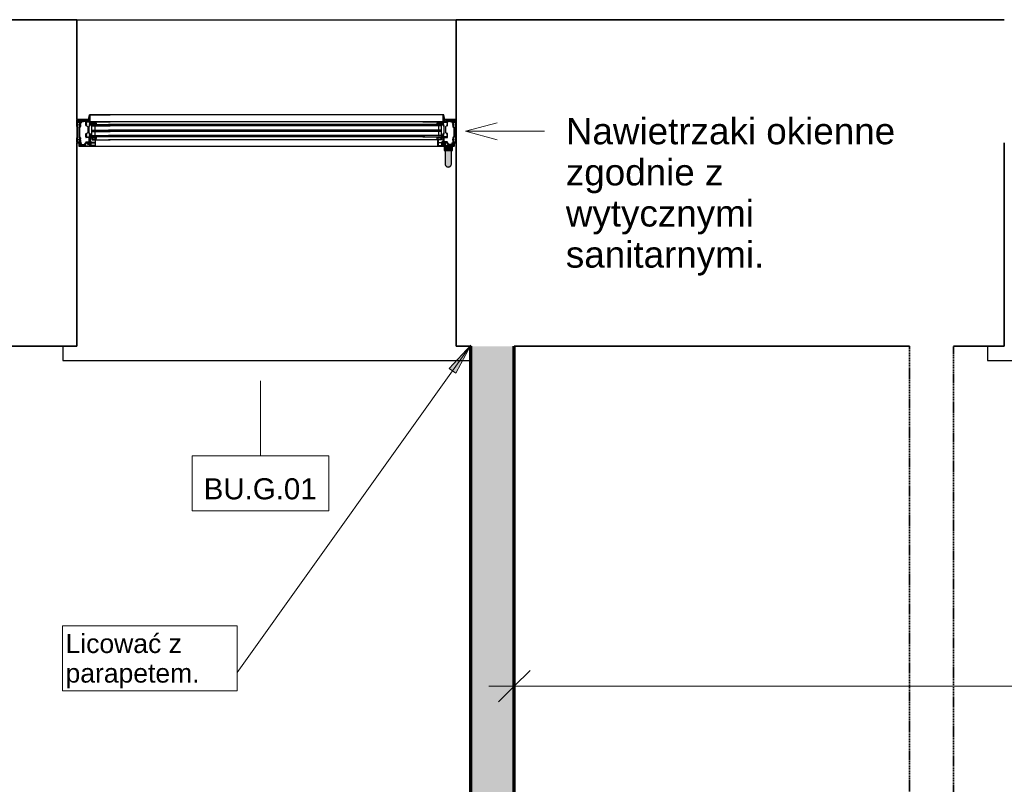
# Model space of a CAD drawing. Header units: centimetres. Extents: x -916 to 180, y 2044 to 2775.
# Tile 6 of 8: x -525 to -244, y 2557 to 2775. Entities that reach past the tile are written whole.
import ezdxf

# ---------------------------------------------------------------- set-up
doc = ezdxf.new("R2010")
doc.units = ezdxf.units.CM
doc.linetypes.add('Wyburzony', pattern=[0.48, 0.32, -0.16])
for name, color, linetype, lineweight in [('Elementy szczegółów', 8, 'Continuous', 25), ('Notatki tekstowe', 50, 'Continuous', 9), ('Notatki tekstowe-1', 7, 'Continuous', 9), ('Okna', 8, 'Continuous', 25), ('Okna-1', 9, 'Continuous', 25), ('Oznaczenia wielu kategorii', 50, 'Continuous', 9), ('Oznaczenia wielu kategorii-1', 7, 'Continuous', 9), ('Wymiary', 50, 'Continuous', 9), ('Wymiary-30', 50, 'Continuous', 9), ('Wzór cięcia-2', 7, 'Continuous', 18), ('Ściany', 8, 'Continuous', 25), ('Ściany-1', 55, 'Continuous', 35), ('Ściany-2', 21, 'Wyburzony', 35), ('Ściany-3', 10, 'Continuous', 70)]:
    doc.layers.add(name, color=color, linetype=linetype, lineweight=lineweight)
doc.styles.add('Arial', font='arial.ttf', dxfattribs={"height": 7.5})
doc.styles.add('Arial_1', font='arial.ttf', dxfattribs={"height": 6})
doc.styles.add('Arial_2', font='arial.ttf', dxfattribs={"height": 5.4})
doc.styles.add('Arial_3', font='arial.ttf', dxfattribs={"height": 7.5})
doc.dimstyles.new('Przekątna_-_2_5_mm_Arial', dxfattribs={"dimscale": 30.48, "dimtxt": 7.651945, "dimasz": 0.295276, "dimexe": 0.23622, "dimexo": 0.147638, "dimgap": 0.172244, "dimtad": 1, "dimdec": 0, "dimzin": 0, "dimdsep": 46, "dimtxsty": 'Arial_3', "dimblk1": 'OBLIQUE', "dimblk2": 'OBLIQUE', "dimsah": 1, "dimcen": 0.09, "dimdle": 0.23622, "dimazin": 0, "dimtfac": 1, "dimtdec": 4, "dimtix": 1, "dimtmove": 0, "dimatfit": 3, "dimfxl": 1, "dimtvp": 1, "dimtfill": 1, "dimtolj": 1, "dimtzin": 0, "dimarcsym": 2})

# ---------------------------------------------------------------- blocks, each defined once
blk = doc.blocks.new('JANSEN_AG_Jansen_Janisol_Arte_66_window_2022 - Type 1-V1-Stan_istniejący _ zmiany bud_')
at = {"layer": 'Okna-1'}
for points in [[(52.86, 9.25), (52.9, 9.25), (52.9, 10.45), (50.5, 10.45), (50.5, 9.25), (52.74, 9.25)], [(51.7, 4.55), (51.93, 4.58), (52.15, 4.67), (52.34, 4.81), (52.48, 5), (52.57, 5.22), (52.6, 5.45), (52.57, 9.25), (50.8, 9.25), (50.83, 5.22), (50.92, 5), (51.06, 4.81), (51.25, 4.67), (51.47, 4.58)]]:
    blk.add_hatch(color=256, dxfattribs=at).paths.add_polyline_path(points)
at = {"layer": 'Elementy szczegółów'}
for p, q in [((-50.69, 18.05), (-54, 18.05)), ((-54, 18.05), (-54, 11.45)), ((-54, 18.05), (-54, 11.45)), ((-54, 18.05), (-54, 11.45)), ((-53.85, 18.05), (-51.15, 18.05)), ((-51.15, 17.75), (-53.55, 17.75)), ((-53.55, 17.45), (-53.15, 17.45)), ((-53.54, 17.75), (-53.06, 17.75)), ((-53.08, 17.54), (-53.29, 17.56)), ((-53, 17.08), (-52.98, 17.43)), ((-52.93, 17.06), (-52.97, 17.05)), ((-52.94, 17.75), (-51.15, 17.75)), ((-52.75, 17.42), (-52.86, 17.14)), ((-51.5, 16.64), (-51.5, 16.89)), ((-51.49, 17.69), (-51.23, 17.7)), ((-51.14, 17.5), (-51.36, 17.45)), ((-51.35, 17.45), (-48.85, 17.45)), ((-51.09, 17.74), (-51.07, 17.58)), ((-50.45, 19.45), (-50.69, 18.05)), ((50.44, 19.45), (-50.45, 19.45)), ((-50.2, 16.64), (-50.2, 16.89)), ((-48.85, 17.15), (-50.15, 17.15)), ((-50.13, 16.84), (-49.77, 16.9)), ((-49.7, 17.1), (-48.93, 17.1)), ((-48.7, 16.91), (-49.06, 16.92)), ((-48.85, 17.45), (-44.5, 17.45)), ((-48.7, 17.26), (-48.7, 17.3)), ((-48.59, 16.75), (-48.66, 16.88)), ((45, 17.45), (-45, 17.45)), ((48.85, 17.45), (44.5, 17.45)), ((48.59, 16.75), (48.66, 16.88)), ((48.7, 17.26), (48.7, 17.3)), ((48.7, 16.91), (49.06, 16.92)), ((51.35, 17.45), (48.85, 17.45)), ((48.85, 17.15), (50.15, 17.15)), ((49.7, 17.1), (48.93, 17.1)), ((50.13, 16.84), (49.77, 16.9)), ((50.2, 16.64), (50.2, 16.89)), ((50.69, 18.05), (50.44, 19.45)), ((54, 18.05), (50.69, 18.05)), ((51.09, 17.74), (51.07, 17.58)), ((51.14, 17.5), (51.36, 17.45)), ((53.85, 18.05), (51.15, 18.05)), ((52.94, 17.75), (51.15, 17.75)), ((51.15, 17.75), (53.55, 17.75)), ((51.49, 17.69), (51.23, 17.7)), ((51.5, 16.64), (51.5, 16.89)), ((52.75, 17.42), (52.86, 17.14)), ((52.93, 17.06), (52.97, 17.05)), ((53, 17.08), (52.98, 17.43)), ((53.54, 17.75), (53.06, 17.75)), ((53.08, 17.54), (53.29, 17.56)), ((53.55, 17.45), (53.15, 17.45)), ((54, 11.45), (54, 18.05)), ((54, 18.05), (54, 11.45)), ((54, 18.05), (54, 11.45)), ((-54, 16.45), (-54, 16.7)), ((-53, 16.45), (-53, 16.7)), ((-50, 16.65), (-50.16, 16.77)), ((-50.01, 16.74), (-49.99, 16.67)), ((-49.91, 16.72), (-49.91, 16.71)), ((-49.8, 16.25), (-44.5, 16.25)), ((-49.8, 15.08), (-44.5, 15.08)), ((-49.8, 14.68), (-44.5, 14.68)), ((-49.24, 16.7), (-49.28, 16.75)), ((-49.18, 16.74), (-49.21, 16.71)), ((-48.9, 16.25), (-48.9, 15.08)), ((-48.9, 14.68), (-48.9, 13.5)), ((45, 16.65), (-45, 16.65)), ((45, 16.25), (-45, 16.25)), ((45, 15.08), (-45, 15.08)), ((45, 14.68), (-45, 14.68)), ((49.8, 16.25), (44.5, 16.25)), ((49.8, 15.08), (44.5, 15.08)), ((49.8, 14.68), (44.5, 14.68)), ((48.9, 16.25), (48.9, 15.08)), ((48.9, 14.68), (48.9, 13.5)), ((49.18, 16.74), (49.21, 16.71)), ((49.24, 16.7), (49.28, 16.75)), ((49.91, 16.72), (49.91, 16.71)), ((50.01, 16.74), (49.99, 16.67)), ((50, 16.65), (50.16, 16.77)), ((53, 16.45), (53, 16.7)), ((54, 16.45), (54, 16.7)), ((-54, 12.21), (-54, 12.46)), ((-54, 11.45), (-53.5, 11.45)), ((-53.15, 11.45), (-53.85, 11.45)), ((-53.19, 11.26), (-52.91, 11.26)), ((-53.17, 11.45), (-53.16, 11.45)), ((-53, 12.21), (-53, 12.46)), ((-52.88, 11.23), (-52.88, 11.06)), ((-51.59, 11.3), (-51.55, 11.3)), ((-51.5, 13.51), (-51.5, 13.76)), ((-51.5, 11.35), (-51.5, 11.55)), ((-50.6, 12.95), (-51.35, 12.95)), ((-51.35, 11.7), (-50.6, 11.7)), ((-51.3, 13.1), (-50.56, 13.1)), ((-50.5, 11.8), (-50.5, 12.85)), ((-50.36, 12.9), (-50.36, 11.75)), ((-50.2, 13.51), (-50.2, 13.76)), ((-50.2, 11.45), (-50.2, 10.95)), ((-50.01, 13.26), (-50.03, 13.24)), ((-50.02, 13.23), (-49.94, 13.21)), ((-49.92, 13.18), (-49.94, 13.17)), ((-49.93, 13.14), (-49.85, 13.13)), ((-49.91, 10.92), (-49.91, 11.48)), ((-49.84, 13.09), (-49.86, 13.07)), ((-49.85, 13.06), (-49.75, 13.04)), ((-49.8, 13.5), (-44.5, 13.5)), ((-48.89, 11.53), (-49.69, 11.53)), ((-49.69, 11.4), (-48.89, 11.4)), ((-49.65, 12.65), (-49.65, 12.75)), ((-49.51, 12.5), (-49.55, 12.5)), ((-48.73, 12.5), (-49.45, 12.5)), ((-49.05, 12.9), (-48.7, 12.95)), ((-49, 12.42), (-49, 12.4)), ((-48.78, 12.5), (-48.92, 12.5)), ((-48.84, 12.19), (-48.84, 11.58)), ((-48.84, 11.35), (-48.84, 10.69)), ((-48.7, 12.36), (-48.7, 12.47)), ((-48.7, 10.58), (-48.7, 12.42)), ((-48.61, 12.33), (-48.67, 12.33)), ((-48.65, 12.33), (-44.5, 12.33)), ((-48.5, 13.05), (-48.44, 13.09)), ((45, 13.5), (-45, 13.5)), ((45, 13.1), (-45, 13.1)), ((45, 12.33), (-45, 12.33)), ((49.8, 13.5), (44.5, 13.5)), ((48.65, 12.33), (44.5, 12.33)), ((48.5, 13.05), (48.44, 13.09)), ((48.61, 12.33), (48.67, 12.33)), ((49.05, 12.9), (48.7, 12.95)), ((48.7, 12.36), (48.7, 12.47)), ((48.7, 10.58), (48.7, 12.42)), ((48.73, 12.5), (49.45, 12.5)), ((48.78, 12.5), (48.92, 12.5)), ((48.84, 12.19), (48.84, 11.58)), ((48.84, 11.35), (48.84, 10.69)), ((48.89, 11.53), (49.68, 11.53)), ((49.68, 11.4), (48.89, 11.4)), ((49, 12.42), (49, 12.4)), ((49.51, 12.5), (49.55, 12.5)), ((49.65, 12.65), (49.65, 12.75)), ((49.85, 13.06), (49.75, 13.04)), ((49.84, 13.09), (49.86, 13.07)), ((49.93, 13.14), (49.85, 13.13)), ((49.91, 10.92), (49.91, 11.48)), ((49.92, 13.18), (49.94, 13.17)), ((50.02, 13.23), (49.94, 13.21)), ((50.01, 13.26), (50.03, 13.24)), ((50.2, 13.51), (50.2, 13.76)), ((50.2, 11.45), (50.2, 10.95)), ((50.36, 12.9), (50.36, 11.75)), ((50.5, 11.8), (50.5, 12.85)), ((51.3, 13.1), (50.56, 13.1)), ((50.6, 12.95), (51.35, 12.95)), ((51.35, 11.7), (50.6, 11.7)), ((51.5, 13.51), (51.5, 13.76)), ((51.5, 11.35), (51.5, 11.55)), ((51.59, 11.3), (51.55, 11.3)), ((52.88, 11.23), (52.88, 11.06)), ((53.19, 11.26), (52.91, 11.26)), ((53, 12.21), (53, 12.46)), ((53.17, 11.45), (53.15, 11.45)), ((53.15, 11.45), (53.85, 11.45)), ((53.5, 11.45), (54, 11.45)), ((54, 12.21), (54, 12.46)), ((-53.5, 10.45), (53.5, 10.45)), ((-53.45, 10.98), (-53.4, 11.08)), ((-53.2, 10.83), (-53.14, 10.92)), ((-53.14, 10.92), (-53.19, 10.83)), ((-53.15, 10.75), (-51.71, 10.75)), ((-50.35, 10.45), (-53.15, 10.45)), ((-52.82, 11), (-51.99, 11)), ((-52.19, 10.83), (-52.25, 10.77)), ((-51.96, 10.76), (-52.13, 10.84)), ((-51.71, 10.75), (-51.9, 10.75)), ((-51.89, 11.06), (-51.81, 11.07)), ((-51.67, 10.83), (-51.77, 11)), ((-51.64, 11.08), (-51.54, 10.91)), ((-51.55, 11.15), (-51.59, 11.15)), ((-50.2, 10.71), (-50.2, 10.63)), ((-50.08, 10.5), (-48.78, 10.5)), ((-49.88, 10.83), (-50.06, 10.85)), ((-49.81, 10.7), (-49.81, 10.76)), ((-48.89, 10.64), (-49.76, 10.64)), ((50.07, 10.5), (48.78, 10.5)), ((48.89, 10.64), (49.76, 10.64)), ((49.81, 10.7), (49.81, 10.76)), ((49.88, 10.83), (50.06, 10.85)), ((50.2, 10.71), (50.2, 10.63)), ((50.35, 10.45), (53.15, 10.45)), ((51.64, 11.08), (51.54, 10.91)), ((51.55, 11.15), (51.59, 11.15)), ((51.67, 10.83), (51.77, 11)), ((51.71, 10.75), (51.9, 10.75)), ((53.15, 10.75), (51.71, 10.75)), ((51.89, 11.06), (51.81, 11.07)), ((51.96, 10.76), (52.13, 10.84)), ((52.82, 11), (51.99, 11)), ((52.19, 10.83), (52.25, 10.77)), ((53.2, 10.83), (53.14, 10.92)), ((53.14, 10.92), (53.19, 10.83)), ((53.45, 10.98), (53.4, 11.08))]:
    blk.add_line(p, q, dxfattribs=at)
at = {"layer": 'Elementy szczegółów', "flags": 128}
for points in [[(-54, 16.07), (-54, 16.45), (-53.93, 16.45), (-53.93, 16.7), (-54, 16.7), (-54, 17.9)], [(-53.55, 17.89), (-51.15, 17.89), (-51.15, 17.9), (-53.85, 17.9), (-53.85, 16.7), (-53.78, 16.7), (-53.78, 16.45), (-53.85, 16.45), (-53.85, 16.05), (-53.7, 15.9), (-53.81, 15.79), (-53.94, 15.93)], [(-53.06, 15.93), (-53.19, 15.79), (-53.3, 15.9), (-53.15, 16.05), (-53.15, 16.45), (-53.23, 16.45), (-53.23, 16.7), (-53.15, 16.7), (-53.15, 17.3), (-53.55, 17.3)], [(-53, 17.3), (-53, 16.7), (-53.08, 16.7), (-53.08, 16.45), (-53, 16.45), (-53, 16.07)], [(-51.5, 16.48), (-51.5, 16.64), (-51.43, 16.64), (-51.43, 16.89), (-51.5, 16.89), (-51.5, 17.3)], [(-50.15, 17.29), (-48.85, 17.29), (-48.85, 17.3), (-50.4, 17.3), (-51.35, 17.3), (-51.35, 16.89), (-51.28, 16.89), (-51.28, 16.64), (-51.35, 16.64), (-51.35, 16.46), (-51.2, 16.31), (-51.31, 16.2), (-51.44, 16.34)], [(-50.3, 19.12), (-50.3, 17.45), (-50.6, 17.45)], [(-50.26, 16.34), (-50.39, 16.2), (-50.5, 16.31), (-50.35, 16.46), (-50.35, 16.64), (-50.43, 16.64), (-50.43, 16.89), (-50.35, 16.89), (-50.35, 17.09)], [(-44.5, 17.45), (-50.3, 17.45), (-50.3, 19.45), (-44.5, 19.45)], [(-50.2, 17.1), (-50.2, 16.89), (-50.28, 16.89), (-50.28, 16.64), (-50.2, 16.64), (-50.2, 16.48)], [(44.5, 17.45), (50.3, 17.45), (50.3, 19.45), (44.5, 19.45)], [(50.15, 17.29), (48.85, 17.29), (48.85, 17.3), (50.4, 17.3), (51.35, 17.3), (51.35, 16.89), (51.27, 16.89), (51.27, 16.64), (51.35, 16.64), (51.35, 16.46), (51.2, 16.31), (51.31, 16.2), (51.44, 16.34)], [(50.2, 17.1), (50.2, 16.89), (50.27, 16.89), (50.27, 16.64), (50.2, 16.64), (50.2, 16.48)], [(50.26, 16.34), (50.39, 16.2), (50.5, 16.31), (50.35, 16.46), (50.35, 16.64), (50.42, 16.64), (50.42, 16.89), (50.35, 16.89), (50.35, 17.09)], [(50.3, 19.12), (50.3, 17.45), (50.6, 17.45)], [(53.54, 17.89), (51.15, 17.89), (51.15, 17.9), (53.85, 17.9), (53.85, 16.7), (53.77, 16.7), (53.77, 16.45), (53.85, 16.45), (53.85, 16.05), (53.7, 15.9), (53.81, 15.79), (53.94, 15.93)], [(51.5, 16.48), (51.5, 16.64), (51.42, 16.64), (51.42, 16.89), (51.5, 16.89), (51.5, 17.3)], [(53, 17.3), (53, 16.7), (53.07, 16.7), (53.07, 16.45), (53, 16.45), (53, 16.07)], [(53.06, 15.93), (53.19, 15.79), (53.3, 15.9), (53.15, 16.05), (53.15, 16.45), (53.22, 16.45), (53.22, 16.7), (53.15, 16.7), (53.15, 17.3), (53.54, 17.3)], [(54, 16.07), (54, 16.45), (53.92, 16.45), (53.92, 16.7), (54, 16.7), (54, 17.9)], [(-51.72, 10.61), (-53.15, 10.61), (-51.71, 10.6), (-50.35, 10.6), (-50.35, 13.51), (-50.43, 13.51), (-50.43, 13.76), (-50.35, 13.76), (-50.35, 13.94), (-50.5, 14.09), (-50.39, 14.2), (-50.26, 14.06)], [(-51.44, 14.06), (-51.31, 14.2), (-51.2, 14.09), (-51.35, 13.94), (-51.35, 13.76), (-51.28, 13.76), (-51.28, 13.51), (-51.35, 13.51), (-51.35, 13.15)], [(-44.5, 13.1), (-49.8, 13.1), (-49.8, 16.65), (-44.5, 16.65)], [(-49.31, 16.76), (-49.43, 16.76), (-49.55, 16.75)], [(44.5, 13.1), (49.8, 13.1), (49.8, 16.65), (44.5, 16.65)], [(49.31, 16.76), (49.43, 16.76), (49.55, 16.75)], [(51.72, 10.61), (53.15, 10.61), (51.71, 10.6), (50.35, 10.6), (50.35, 13.51), (50.42, 13.51), (50.42, 13.76), (50.35, 13.76), (50.35, 13.94), (50.5, 14.09), (50.39, 14.2), (50.26, 14.06)], [(51.44, 14.06), (51.31, 14.2), (51.2, 14.09), (51.35, 13.94), (51.35, 13.76), (51.27, 13.76), (51.27, 13.51), (51.35, 13.51), (51.35, 13.15)], [(-54, 11.6), (-54, 12.21), (-53.93, 12.21), (-53.93, 12.46), (-54, 12.46), (-54, 12.83)], [(-53.94, 12.97), (-53.81, 13.11), (-53.7, 13), (-53.85, 12.85), (-53.85, 12.46), (-53.78, 12.46), (-53.78, 12.21), (-53.85, 12.21), (-53.85, 11.6), (-53.15, 11.6), (-53.15, 12.21), (-53.23, 12.21), (-53.23, 12.46), (-53.15, 12.46), (-53.15, 12.85), (-53.3, 13), (-53.19, 13.11), (-53.06, 12.97)], [(-53, 12.83), (-53, 12.46), (-53.08, 12.46), (-53.08, 12.21), (-53, 12.21), (-53, 11.6)], [(-51.5, 13.1), (-51.5, 13.51), (-51.43, 13.51), (-51.43, 13.76), (-51.5, 13.76), (-51.5, 13.92)], [(-50.56, 11.55), (-51.35, 11.55), (-51.35, 11.35)], [(-50.2, 11), (-50.9, 11), (-50.98, 11.16), (-50.98, 11.24), (-50.9, 11.4), (-50.2, 11.4)], [(-50.98, 11.16), (-50.55, 11.4), (-50.55, 11)], [(-50.2, 13.92), (-50.2, 13.76), (-50.28, 13.76), (-50.28, 13.51), (-50.2, 13.51), (-50.2, 10.6)], [(-50.17, 10.92), (-50.15, 10.92), (-50.15, 11.48), (-50.17, 11.48)], [(-49.92, 10.9), (-50.02, 10.85), (-50.05, 10.85), (-50.05, 11.55), (-50.02, 11.55)], [(-50.02, 10.85), (-50.02, 11.55), (-49.92, 11.5)], [(-49.02, 12.38), (-49.8, 12.38), (-49.8, 12.24), (-48.89, 12.24)], [(-49.73, 13.02), (-49.74, 12.98), (-49.72, 12.97)], [(49.02, 12.38), (49.8, 12.38), (49.8, 12.24), (48.89, 12.24)], [(49.73, 13.02), (49.74, 12.98), (49.72, 12.97)], [(49.92, 10.9), (50.02, 10.85), (50.05, 10.85), (50.05, 11.55), (50.02, 11.55)], [(50.02, 10.85), (50.02, 11.55), (49.92, 11.5)], [(50.17, 10.92), (50.15, 10.92), (50.15, 11.48), (50.17, 11.48)], [(50.2, 13.92), (50.2, 13.76), (50.27, 13.76), (50.27, 13.51), (50.2, 13.51), (50.2, 10.6)], [(50.2, 11), (50.9, 11), (50.98, 11.16), (50.98, 11.24), (50.9, 11.4), (50.2, 11.4)], [(50.98, 11.16), (50.55, 11.4), (50.55, 11)], [(50.56, 11.55), (51.35, 11.55), (51.35, 11.35)], [(51.5, 13.1), (51.5, 13.51), (51.42, 13.51), (51.42, 13.76), (51.5, 13.76), (51.5, 13.92)], [(53, 12.83), (53, 12.46), (53.07, 12.46), (53.07, 12.21), (53, 12.21), (53, 11.6)], [(53.94, 12.97), (53.81, 13.11), (53.7, 13), (53.85, 12.85), (53.85, 12.46), (53.77, 12.46), (53.77, 12.21), (53.85, 12.21), (53.85, 11.6), (53.15, 11.6), (53.15, 12.21), (53.22, 12.21), (53.22, 12.46), (53.15, 12.46), (53.15, 12.85), (53.3, 13), (53.19, 13.11), (53.06, 12.97)], [(54, 11.6), (54, 12.21), (53.92, 12.21), (53.92, 12.46), (54, 12.46), (54, 12.83)], [(-53.31, 10.9), (-53.26, 11), (-53.26, 11), (-53.32, 10.9)], [(53.31, 10.9), (53.26, 11), (53.26, 11), (53.32, 10.9)]]:
    blk.add_lwpolyline(points, dxfattribs=at)
for points in [[(-53.85, 12.21), (-53.78, 12.21), (-53.78, 12.46), (-53.85, 12.46), (-53.85, 12.85), (-53.7, 13), (-53.7, 15.9), (-53.85, 16.05), (-53.85, 16.45), (-53.78, 16.45), (-53.78, 16.7), (-53.85, 16.7), (-53.85, 17.15), (-53.7, 17.3), (-53.3, 17.3), (-53.15, 17.15), (-53.15, 16.7), (-53.23, 16.7), (-53.23, 16.45), (-53.15, 16.45), (-53.15, 16.05), (-53.3, 15.9), (-53.3, 13), (-53.15, 12.85), (-53.15, 12.46), (-53.23, 12.46), (-53.23, 12.21), (-53.15, 12.21), (-53.15, 11.75), (-53.3, 11.6), (-53.7, 11.6), (-53.85, 11.75)], [(-50.5, 16.31), (-50.35, 16.46), (-50.35, 16.64), (-50.43, 16.64), (-50.43, 16.89), (-50.35, 16.89), (-50.35, 17.15), (-50.5, 17.3), (-51.2, 17.3), (-51.35, 17.15), (-51.35, 16.89), (-51.28, 16.89), (-51.28, 16.64), (-51.35, 16.64), (-51.35, 16.46), (-50.9, 16.01), (-50.9, 14.39), (-51.35, 13.94), (-51.35, 13.76), (-51.28, 13.76), (-51.28, 13.51), (-51.35, 13.51), (-51.35, 13.25), (-51.2, 13.1), (-50.5, 13.1), (-50.35, 13.25), (-50.35, 13.51), (-50.43, 13.51), (-50.43, 13.76), (-50.35, 13.76), (-50.35, 13.94), (-50.5, 14.09)], [(-50.45, 19.45), (-50.3, 19.45), (-50.3, 19.12), (-50.6, 17.45), (-50.8, 17.45)], [(-49, 17.15), (-49, 17.1), (-49.7, 17.1), (-49.69, 17.15)], [(49, 17.15), (49, 17.1), (49.7, 17.1), (49.69, 17.15)], [(50.44, 19.45), (50.3, 19.45), (50.3, 19.12), (50.6, 17.45), (50.8, 17.45)], [(50.5, 16.31), (50.35, 16.46), (50.35, 16.64), (50.42, 16.64), (50.42, 16.89), (50.35, 16.89), (50.35, 17.15), (50.5, 17.3), (51.2, 17.3), (51.35, 17.15), (51.35, 16.89), (51.27, 16.89), (51.27, 16.64), (51.35, 16.64), (51.35, 16.46), (50.9, 16.01), (50.9, 14.39), (51.35, 13.94), (51.35, 13.76), (51.27, 13.76), (51.27, 13.51), (51.35, 13.51), (51.35, 13.25), (51.2, 13.1), (50.5, 13.1), (50.35, 13.25), (50.35, 13.51), (50.42, 13.51), (50.42, 13.76), (50.35, 13.76), (50.35, 13.94), (50.5, 14.09)], [(53.85, 12.21), (53.77, 12.21), (53.77, 12.46), (53.85, 12.46), (53.85, 12.85), (53.7, 13), (53.7, 15.9), (53.85, 16.05), (53.85, 16.45), (53.77, 16.45), (53.77, 16.7), (53.85, 16.7), (53.85, 17.15), (53.7, 17.3), (53.3, 17.3), (53.15, 17.15), (53.15, 16.7), (53.22, 16.7), (53.22, 16.45), (53.15, 16.45), (53.15, 16.05), (53.3, 15.9), (53.3, 13), (53.15, 12.85), (53.15, 12.46), (53.22, 12.46), (53.22, 12.21), (53.15, 12.21), (53.15, 11.75), (53.3, 11.6), (53.7, 11.6), (53.85, 11.75)]]:
    blk.add_lwpolyline(points, close=True, dxfattribs=at)
at = {"layer": 'Elementy szczegółów'}
for centre, radius, start, end in [((-53.85, 17.9), 0.15, 90, 180), ((-53.55, 17.6), 0.295, 90, 270), ((-53.55, 17.6), 0.15, 90, 270), ((-53.53, 17.63), 0.118, 95.6445, 218.7253), ((-53.35, 17.81), 0.365, 223.5519, 261.2737), ((-53.48, 17.56), 0.021, 39.2375, 229.1173), ((-53.27, 17.87), 0.396, 235.8759, 251.9874), ((-53.15, 17.9), 0.451, 225.2369, 262.0464), ((-53.4, 17.47), 0.0247, 260.6822, 74.3018), ((-53.29, 17.54), 0.0168, 88.3181, 211.6819), ((-53.18, 17.69), 0.203, 231.4189, 261.1971), ((-53.21, 17.47), 0.0212, 270.7551, 92.9813), ((-53.15, 17.3), 0.15, 0, 90), ((-53.09, 17.43), 0.111, 2.2068, 83.2647), ((-53.07, 17.72), 0.0303, 40.0346, 86.665), ((-53, 17.78), 0.0542, 221.9334, 318.0666), ((-52.98, 17.07), 0.025, 166.9682, 283.0318), ((-52.94, 17.72), 0.0325, 97.2961, 138.0607), ((-52.96, 17.17), 0.11, 287.1159, 346.003), ((-52.63, 17.36), 0.134, 95.8263, 153.3731), ((-54.97, 38.52), 21.16, 276.3107, 279.1697), ((-51.65, 17.42), 0.0405, 87.0635, 280.5466), ((-51.66, 17.62), 0.166, 271.6692, 307.1717), ((-51.72, 17.96), 0.586, 277.473, 292.527), ((-51.47, 16.87), 0.772, 76.741, 99.7196), ((-51.44, 17.4), 0.144, 94.6394, 141.8649), ((-51.49, 17.68), 0.00917, 88.033, 270), ((-51.26, 16.78), 0.679, 99.0644, 110.9356), ((-51.35, 17.3), 0.15, 90, 180), ((-51.49, 16.63), 1.05, 78.8118, 90.244), ((-51.45, 17.5), 0.0126, 95.8171, 255.3907), ((-51.5, 17.96), 0.453, 275.3486, 300.5223), ((-51.48, 18.12), 0.63, 272.1223, 297.6366), ((-51.48, 17.89), 0.346, 273.7934, 301.8936), ((-51.3, 17.61), 0.0134, 287.4026, 72.5974), ((-51.29, 17.61), 0.0462, 305.1137, 76.6022), ((-51.23, 17.62), 0.073, 299.673, 90.327), ((-51.15, 17.9), 0.15, 0, 90), ((-51.15, 17.9), 0.15, 270, 0), ((-51.15, 17.91), 0.162, 270.008, 281.4781), ((-51.15, 17.58), 0.0819, 277.0768, 0), ((-51.11, 17.73), 0.02, 8.2975, 108.8505), ((-50.15, 17.09), 0.2, 90, 180), ((-50.15, 17.1), 0.05, 90.0096, 178.7558), ((-50.14, 16.8), 0.0278, 123.5601, 232.5775), ((-50.07, 16.68), 0.162, 110.2761, 123.2509), ((-50.08, 17.06), 0.0251, 98.1708, 269.8705), ((-49.8, 15.24), 1.86, 86.7642, 98.6585), ((-50.13, 14.71), 2.32, 81.1304, 88.8304), ((-49.78, 16.95), 0.0526, 287.5217, 78.0648), ((-49.1, 16.9), 0.0138, 112.3843, 208.529), ((-49.07, 16.91), 0.05, 202.5905, 247.4095), ((-49.07, 16.84), 0.0822, 85.3454, 116.6744), ((-48.44, 18.3), 1.58, 245.5567, 266.7641), ((-48.93, 17.15), 0.0512, 269.8088, 315.4387), ((-48.87, 17.09), 0.0361, 44.0136, 134.5246), ((-48.85, 17.3), 0.15, 0, 90), ((-48.85, 17.3), 0.15, 270, 0), ((-48.8, 17.14), 0.0475, 217.0257, 306.3102), ((-48.87, 17.25), 0.174, 304.6591, 3.9129), ((-48.67, 17.3), 0.0329, 98.4746, 175.5435), ((-48.71, 16.85), 0.0606, 31.1918, 85.3926), ((-48.66, 17.26), 0.0714, 8.1113, 101.2299), ((-49.92, 17.04), 1.35, 358.1089, 9.7633), ((-47.68, 16.99), 0.884, 179.2559, 193.9116), ((48.44, 18.3), 1.58, 273.2359, 294.4433), ((47.68, 16.99), 0.884, 346.0884, 0.7441), ((49.92, 17.04), 1.35, 170.2367, 181.8911), ((48.66, 17.26), 0.0714, 78.7701, 171.8887), ((48.71, 16.85), 0.0606, 94.6074, 148.8082), ((48.67, 17.3), 0.0329, 4.4565, 81.5254), ((48.85, 17.3), 0.15, 90, 180), ((48.85, 17.3), 0.15, 180, 270), ((48.87, 17.25), 0.174, 176.0871, 235.3409), ((48.8, 17.14), 0.0475, 233.6898, 322.9743), ((48.87, 17.09), 0.0361, 45.4754, 135.9864), ((48.93, 17.15), 0.0512, 224.5613, 270.1912), ((49.07, 16.84), 0.0822, 63.3256, 94.6546), ((49.07, 16.91), 0.05, 292.5905, 337.4095), ((49.1, 16.9), 0.0138, 331.471, 67.6157), ((49.8, 15.24), 1.86, 81.3415, 93.2358), ((49.78, 16.95), 0.0526, 101.9352, 252.4783), ((50.13, 14.71), 2.32, 91.1696, 98.8696), ((50.08, 17.06), 0.0251, 270.1295, 81.8292), ((50.07, 16.68), 0.162, 56.7491, 69.7239), ((50.15, 17.09), 0.2, 0, 90), ((50.15, 17.1), 0.05, 1.2442, 89.9904), ((50.14, 16.8), 0.0278, 307.4225, 56.4399), ((51.15, 17.9), 0.15, 90, 180), ((51.15, 17.9), 0.15, 180, 270), ((51.15, 17.58), 0.0819, 180, 262.9232), ((51.11, 17.73), 0.02, 71.1495, 171.7025), ((51.15, 17.91), 0.162, 258.5219, 269.992), ((51.23, 17.62), 0.073, 89.673, 240.327), ((51.48, 18.12), 0.63, 242.3634, 267.8777), ((51.29, 17.61), 0.0462, 103.3978, 234.8863), ((51.5, 17.96), 0.453, 239.4777, 264.6514), ((51.49, 16.63), 1.05, 89.756, 101.1882), ((51.47, 16.87), 0.772, 80.2804, 103.259), ((51.3, 17.61), 0.0134, 107.4026, 252.5974), ((51.48, 17.89), 0.346, 238.1064, 266.2066), ((51.35, 17.3), 0.15, 0, 90), ((51.26, 16.78), 0.679, 69.0644, 80.9356), ((51.44, 17.4), 0.144, 38.1351, 85.3606), ((51.45, 17.5), 0.0126, 284.6093, 84.1829), ((51.49, 17.68), 0.00917, 270, 91.967), ((51.72, 17.96), 0.586, 247.473, 262.527), ((51.66, 17.62), 0.166, 232.8283, 268.3308), ((54.97, 38.52), 21.16, 260.8303, 263.6893), ((51.65, 17.42), 0.0405, 259.4534, 92.9365), ((52.63, 17.36), 0.134, 26.6269, 84.1737), ((52.96, 17.17), 0.11, 193.997, 252.8841), ((52.94, 17.72), 0.0325, 41.9393, 82.7039), ((53, 17.78), 0.0542, 221.9334, 318.0666), ((52.98, 17.07), 0.025, 256.9682, 13.0318), ((53.09, 17.43), 0.111, 96.7353, 177.7932), ((53.15, 17.3), 0.15, 90, 180), ((53.07, 17.72), 0.0303, 93.335, 139.9654), ((53.21, 17.47), 0.0212, 87.0187, 269.2449), ((53.15, 17.9), 0.451, 277.9536, 314.7631), ((53.18, 17.69), 0.203, 278.8029, 308.5811), ((53.29, 17.54), 0.0168, 328.3181, 91.6819), ((53.4, 17.47), 0.0247, 105.6982, 279.3178), ((53.27, 17.87), 0.396, 288.0126, 304.1241), ((53.35, 17.81), 0.365, 278.7263, 316.4481), ((53.48, 17.56), 0.021, 310.8827, 140.7625), ((53.54, 17.6), 0.295, 270, 90), ((53.53, 17.63), 0.118, 321.2747, 84.3555), ((53.55, 17.6), 0.15, 270, 90), ((53.85, 17.9), 0.15, 360, 90), ((-53.8, 16.07), 0.2, 180, 225), ((-53.2, 16.07), 0.2, 315, 0), ((-51.3, 16.48), 0.2, 180, 225), ((-51.3, 13.92), 0.2, 135, 180), ((-50.4, 16.48), 0.2, 315, 0), ((-50.4, 13.92), 0.2, 360, 45), ((-50, 16.74), 0.012, 43.2835, 194.0108), ((-50, 16.66), 0.0112, 232.1176, 20.4022), ((-49.63, 17.15), 0.539, 228.1054, 236.7263), ((-49.92, 16.71), 0.0112, 243.4141, 20.6435), ((-49.86, 16.74), 0.0579, 162.3195, 198.9111), ((-49.9, 16.75), 0.0126, 88.7763, 159.4345), ((-49.65, 19.86), 3.1, 265.3001, 271.7307), ((-49.3, 16.74), 0.0263, 36.8524, 93.5031), ((-49.23, 16.72), 0.0205, 221.1312, 325.1826), ((-49.16, 16.72), 0.0298, 65.5834, 139.44), ((-48.54, 18.58), 1.93, 251.7544, 270.402), ((-48.57, 16.77), 0.0291, 215.8566, 9.9169), ((-48.53, 16.69), 0.0389, 267.8033, 82.89), ((48.53, 16.69), 0.0389, 97.11, 272.1967), ((48.54, 18.58), 1.93, 269.598, 288.2456), ((48.57, 16.77), 0.0291, 170.0831, 324.1434), ((49.16, 16.72), 0.0298, 40.56, 114.4166), ((49.23, 16.72), 0.0205, 214.8174, 318.8688), ((49.3, 16.74), 0.0263, 86.4969, 143.1476), ((49.65, 19.86), 3.1, 268.2693, 274.6999), ((49.9, 16.75), 0.0126, 20.5655, 91.2237), ((49.86, 16.74), 0.0579, 341.0889, 17.6805), ((49.92, 16.71), 0.0112, 159.3565, 296.5859), ((49.63, 17.15), 0.539, 303.2737, 311.8946), ((50, 16.66), 0.0112, 159.5978, 307.8824), ((50, 16.74), 0.012, 345.9892, 136.7165), ((50.4, 16.48), 0.2, 180, 225), ((50.4, 13.92), 0.2, 135, 180), ((51.3, 16.48), 0.2, 315, 0), ((51.3, 13.92), 0.2, 360, 45), ((53.2, 16.07), 0.2, 180, 225), ((53.8, 16.07), 0.2, 315, 0), ((-53.8, 12.83), 0.2, 135, 180), ((-53.85, 11.6), 0.15, 180, 270), ((-53.36, 11.21), 0.0811, 150.9801, 291.475), ((-52.92, 10.9), 0.62, 122.2354, 145.2889), ((-53.27, 11.26), 0.0241, 115.9276, 314.8873), ((-53, 10.73), 0.62, 73.1531, 116.2547), ((-53.15, 11.24), 0.21, 94.5701, 118.8054), ((-53.19, 11.15), 0.113, 91.9019, 120.8283), ((-53.15, 11.6), 0.147, 269.8148, 290.0291), ((-53.15, 11.6), 0.15, 270, 0), ((-53.01, 11.02), 0.445, 54.5243, 102.4482), ((-53.2, 12.83), 0.2, 360, 45), ((-52.91, 11.23), 0.03, 1.1423, 90), ((-52.84, 11.27), 0.0597, 355.924, 71.8598), ((-52.73, 11.26), 0.05, 175.924, 350.6078), ((-52.81, 11.27), 0.131, 350.6078, 62.0614), ((-51.59, 11.1), 0.2, 90, 210.0036), ((-51.55, 11.35), 0.05, 270, 0), ((-51.55, 11.35), 0.2, 270, 0), ((-51.35, 13.1), 0.15, 180, 270), ((-51.35, 11.55), 0.15, 90, 180), ((-51.3, 13.15), 0.05, 180, 270), ((-50.6, 12.85), 0.1, 0, 90), ((-50.6, 11.8), 0.1, 270, 0), ((-50.56, 12.9), 0.2, 360, 90), ((-50.56, 11.75), 0.2, 270, 0), ((-50.17, 11.45), 0.03, 90, 180), ((-50.17, 13.28), 0.0276, 90.901, 199.1336), ((-30.5, 25.3), 23.08, 211.423, 213.0003), ((-50.12, 11.57), 0.0613, 146.0535, 322.017), ((-50.16, 12.45), 0.849, 80.5284, 90.2798), ((-50, 11.5), 0.194, 34.4702, 149.5732), ((-50.15, 11.59), 0.113, 272.323, 337.6611), ((-50.01, 11.49), 0.0739, 38.8359, 150.2195), ((-50.02, 13.24), 0.0104, 139.8755, 265.0144), ((-50.03, 13.27), 0.0188, 321.0159, 76.9327), ((-50.02, 11.52), 0.03, 60, 90), ((-49.69, 11.72), 0.319, 214.6245, 270.2128), ((-49.94, 13.19), 0.0192, 317.2914, 80.619), ((-49.93, 13.16), 0.0145, 136.7774, 264.1038), ((-49.93, 11.48), 0.02, 0, 60), ((-49.85, 13.07), 0.0107, 129.7442, 264.9657), ((-49.85, 13.11), 0.0227, 309.8334, 83.1308), ((-49.78, 12.77), 0.0841, 206.8434, 297.0271), ((-49.69, 11.72), 0.189, 214.6245, 270.2128), ((-49.75, 13.02), 0.02, 345.7906, 83.7461), ((-49.73, 12.99), 0.0102, 163.6513, 244.0898), ((-49.82, 12.84), 0.163, 297.3766, 330.1669), ((-49.71, 13.01), 0.0422, 255.8689, 303.1812), ((-49.21, 12.16), 0.938, 90.135, 119.995), ((-49.66, 12.75), 0.0116, 1.3348, 148.6652), ((-49.49, 12.65), 0.161, 181.3568, 242.7264), ((-49.57, 12.91), 0.0259, 121.118, 270), ((-49.25, 12.31), 0.708, 87.3752, 118.3608), ((-49.59, 13.58), 0.689, 270.91, 305.9388), ((-49.58, 12.48), 0.0265, 31.6129, 61.4528), ((-49.48, 12.5), 0.03, 3.8226, 180), ((-49.22, 13.06), 0.0396, 270, 86.519), ((-48.84, 12.33), 0.77, 88.9728, 116.4147), ((-49.06, 12.93), 0.0319, 116.4556, 278.9254), ((-48.73, 12.17), 0.851, 95.6076, 113.2807), ((-49.02, 12.4), 0.02, 270, 0), ((-48.92, 12.42), 0.08, 90, 180), ((-48.89, 12.19), 0.05, 0, 90), ((-48.89, 11.58), 0.05, 270, 0), ((-48.89, 11.35), 0.05, 0, 90), ((-48.82, 13.06), 0.04, 278.8002, 91.1211), ((-48.78, 12.42), 0.08, 0, 90), ((-48.73, 12.47), 0.0306, 0.7216, 89.2785), ((-48.81, 13.44), 0.498, 283.6034, 309.3858), ((-48.67, 12.36), 0.0301, 180.7686, 269.1824), ((-48.61, 12.35), 0.0216, 273.9241, 357.2462), ((-46.1, 12.35), 2.49, 172.2647, 179.881), ((-47.88, 12.56), 0.702, 137.0393, 169.7545), ((-48.42, 13.06), 0.0394, 318.5629, 129.8567), ((48.42, 13.06), 0.0394, 50.1433, 221.4371), ((47.88, 12.56), 0.702, 10.2455, 42.9607), ((48.81, 13.44), 0.498, 230.6142, 256.3966), ((46.1, 12.35), 2.49, 0.119, 7.7353), ((48.61, 12.35), 0.0216, 182.7538, 266.0759), ((48.67, 12.36), 0.0301, 270.8176, 359.2314), ((48.78, 12.42), 0.08, 90, 180), ((48.73, 12.47), 0.0306, 90.7215, 179.2784), ((48.82, 13.06), 0.04, 88.8789, 261.1998), ((48.84, 12.33), 0.77, 63.5853, 91.0272), ((48.73, 12.17), 0.851, 66.7193, 84.3924), ((48.89, 12.19), 0.05, 90, 180), ((48.89, 11.58), 0.05, 180, 270), ((48.89, 11.35), 0.05, 90, 180), ((48.92, 12.42), 0.08, 0, 90), ((49.02, 12.4), 0.02, 180, 270), ((49.06, 12.93), 0.0319, 261.0746, 63.5444), ((49.22, 13.06), 0.0396, 93.481, 270), ((49.59, 13.58), 0.689, 234.0612, 269.09), ((49.21, 12.16), 0.938, 60.005, 89.865), ((49.25, 12.31), 0.708, 61.6392, 92.6248), ((49.48, 12.5), 0.03, 360, 176.1774), ((49.58, 12.48), 0.0265, 118.5472, 148.3871), ((49.49, 12.65), 0.161, 297.2736, 358.6432), ((49.57, 12.91), 0.0259, 270, 58.882), ((49.66, 12.75), 0.0116, 31.3348, 178.6652), ((49.82, 12.84), 0.163, 209.8331, 242.6234), ((49.71, 13.01), 0.0422, 236.8188, 284.1311), ((49.69, 11.72), 0.319, 269.7872, 325.3755), ((49.69, 11.72), 0.189, 269.7872, 325.3755), ((49.75, 13.02), 0.02, 96.2539, 194.2094), ((49.73, 12.99), 0.0102, 295.9102, 16.3487), ((49.78, 12.77), 0.0841, 242.9729, 333.1566), ((49.85, 13.11), 0.0227, 96.8692, 230.1666), ((50, 11.5), 0.194, 30.4268, 145.5298), ((30.5, 25.3), 23.08, 326.9997, 328.577), ((49.85, 13.07), 0.0107, 275.0343, 50.2558), ((49.93, 11.48), 0.02, 120, 180), ((49.94, 13.19), 0.0192, 99.381, 222.7086), ((49.93, 13.16), 0.0145, 275.8962, 43.2226), ((50.01, 11.49), 0.0739, 29.7805, 141.1641), ((50.02, 11.52), 0.03, 90, 120), ((50.03, 13.27), 0.0188, 103.0673, 218.9841), ((50.16, 12.45), 0.849, 89.7202, 99.4716), ((50.02, 13.24), 0.0104, 274.9856, 40.1245), ((50.15, 11.59), 0.113, 202.3389, 267.677), ((50.12, 11.57), 0.0613, 217.983, 33.9465), ((50.17, 13.28), 0.0276, 340.8664, 89.099), ((50.17, 11.45), 0.03, 0, 90), ((50.56, 12.9), 0.2, 90, 180), ((50.56, 11.75), 0.2, 180, 270), ((50.6, 12.85), 0.1, 90, 180), ((50.6, 11.8), 0.1, 180, 270), ((51.3, 13.15), 0.05, 270, 0), ((51.35, 13.1), 0.15, 270, 0), ((51.35, 11.55), 0.15, 0, 90), ((51.55, 11.35), 0.2, 180, 270), ((51.55, 11.35), 0.05, 180, 270), ((51.59, 11.1), 0.2, 329.9964, 90), ((52.81, 11.27), 0.131, 117.9386, 189.3922), ((52.73, 11.26), 0.05, 189.3922, 4.076), ((53.01, 11.02), 0.445, 77.5518, 125.4757), ((52.84, 11.27), 0.0597, 108.1402, 184.076), ((53, 10.73), 0.62, 63.7453, 106.8469), ((52.91, 11.23), 0.03, 90, 178.8577), ((53.2, 12.83), 0.2, 135, 180), ((53.15, 11.6), 0.15, 180, 270), ((53.15, 11.6), 0.147, 249.9709, 270.1852), ((53.15, 11.24), 0.21, 61.1946, 85.4299), ((53.19, 11.15), 0.113, 59.1717, 88.0981), ((52.92, 10.9), 0.62, 34.7111, 57.7646), ((53.27, 11.26), 0.0241, 225.1127, 64.0724), ((53.36, 11.21), 0.0811, 248.525, 29.0199), ((53.85, 11.6), 0.15, 270, 360), ((53.8, 12.83), 0.2, 360, 45), ((-53.15, 10.8), 0.35, 150, 270), ((-53.27, 11), 0.15, 329.1044, 150), ((-53.15, 10.8), 0.2, 150, 270), ((-53.15, 10.8), 0.19, 150, 270), ((-53.27, 11), 0.15, 90, 112.4755), ((-53.27, 11), 0.15, 329.1044, 90), ((-53.15, 10.8), 0.0502, 145.3142, 289.645), ((-53.15, 10.8), 0.05, 150, 270), ((-52.73, 8.49), 2.3, 79.9058, 100.1078), ((-52.82, 11.06), 0.0601, 181.1423, 270), ((-52.31, 10.83), 0.0818, 254.4256, 314.7781), ((-52.15, 10.8), 0.0461, 65.016, 136.8401), ((-51.99, 10.98), 0.029, 16.1549, 90), ((-51.64, 11.09), 0.343, 198.8643, 227.9191), ((-51.9, 10.9), 0.149, 244.831, 268.9012), ((-51.88, 11.03), 0.0259, 100.214, 180), ((-51.72, 11.02), 0.183, 177.1271, 233.6335), ((-51.85, 10.86), 0.025, 219.4662, 45.6826), ((-51.81, 11.03), 0.0344, 19.1659, 91.8779), ((-51.22, 11.21), 0.588, 196.6469, 220.932), ((-51.72, 10.81), 0.2, 270, 30), ((-51.71, 10.8), 0.0502, 264.5832, 29.8524), ((-51.71, 10.8), 0.05, 270, 30), ((-51.59, 11.1), 0.05, 90, 210), ((-51.25, 11.1), 0.36, 343.9938, 16.0062), ((-50.35, 10.6), 0.15, 270, 0), ((-50.17, 10.95), 0.03, 180, 270), ((-50.06, 10.71), 0.143, 92.8734, 181.3186), ((-50.08, 10.63), 0.125, 180, 270), ((-50.15, 10.81), 0.113, 22.3389, 87.677), ((-50.02, 10.88), 0.03, 270, 300), ((-49.93, 10.92), 0.02, 300, 0), ((-49.89, 10.76), 0.075, 0, 85), ((-49.75, 10.7), 0.0609, 178.5576, 259.7441), ((-48.89, 10.69), 0.05, 270, 0), ((-48.78, 10.58), 0.08, 270, 0), ((48.78, 10.58), 0.08, 180, 270), ((48.89, 10.69), 0.05, 180, 270), ((49.75, 10.7), 0.0609, 280.2559, 1.4424), ((49.88, 10.76), 0.075, 95, 180), ((49.93, 10.92), 0.02, 180, 240), ((50.02, 10.88), 0.03, 240, 270), ((50.15, 10.81), 0.113, 92.323, 157.6611), ((50.06, 10.71), 0.143, 358.6814, 87.1266), ((50.07, 10.63), 0.125, 270, 0), ((50.17, 10.95), 0.03, 270, 0), ((50.35, 10.6), 0.15, 180, 270), ((51.25, 11.1), 0.36, 163.9938, 196.0062), ((51.72, 10.81), 0.2, 150, 270), ((51.59, 11.1), 0.05, 330, 90), ((51.22, 11.21), 0.588, 319.068, 343.3531), ((51.71, 10.8), 0.0502, 150.1476, 275.4168), ((51.71, 10.8), 0.05, 150, 270), ((51.81, 11.03), 0.0344, 88.1221, 160.8341), ((51.72, 11.02), 0.183, 306.3665, 2.8729), ((51.85, 10.86), 0.025, 134.3174, 320.5338), ((51.64, 11.09), 0.343, 312.0809, 341.1357), ((51.88, 11.03), 0.0259, 0, 79.786), ((51.9, 10.9), 0.149, 271.0988, 295.169), ((51.99, 10.98), 0.029, 90, 163.8451), ((52.15, 10.8), 0.0461, 43.1599, 114.984), ((52.31, 10.83), 0.0818, 225.2219, 285.5744), ((52.73, 8.49), 2.3, 79.8922, 100.0942), ((52.82, 11.06), 0.0601, 270, 358.8577), ((53.27, 11), 0.15, 90, 210.8956), ((53.27, 11), 0.15, 30, 210.8956), ((53.15, 10.8), 0.0502, 250.355, 34.6858), ((53.15, 10.8), 0.35, 270, 30), ((53.15, 10.8), 0.19, 270, 30), ((53.15, 10.8), 0.2, 270, 30), ((53.15, 10.8), 0.05, 270, 30), ((53.27, 11), 0.15, 67.5245, 90)]:
    blk.add_arc(centre, radius, start, end, dxfattribs=at)
at = {"layer": 'Okna'}
for p, q in [((50.5, 10.45), (50.5, 9.25)), ((50.5, 9.25), (52.9, 9.25)), ((50.8, 9.25), (50.8, 5.45)), ((52.6, 5.45), (52.6, 9.25)), ((52.9, 9.25), (52.9, 10.45))]:
    blk.add_line(p, q, dxfattribs=at)
blk.add_open_spline([(50.8, 5.45), (50.8, 5.37), (50.82, 5.25), (50.87, 5.1), (50.91, 5.02), (50.95, 4.95), (51, 4.89), (51.05, 4.83), (51.11, 4.77), (51.17, 4.72), (51.25, 4.67), (51.35, 4.62), (51.5, 4.57), (51.7, 4.54), (51.9, 4.57), (52.05, 4.62), (52.15, 4.67), (52.23, 4.72), (52.29, 4.77), (52.35, 4.83), (52.42, 4.9), (52.47, 4.98), (52.51, 5.05), (52.54, 5.12), (52.58, 5.25), (52.6, 5.37), (52.6, 5.45)], degree=3, knots=[0, 0, 0, 0, 0.083333, 0.125, 0.166667, 0.1875, 0.208333, 0.25, 0.270833, 0.291667, 0.333333, 0.375, 0.416667, 0.5, 0.583333, 0.625, 0.666667, 0.708333, 0.729167, 0.75, 0.791667, 0.833333, 0.854167, 0.875, 0.916667, 1, 1, 1, 1], dxfattribs=at)
blk = doc.blocks.new('PApapetttsy1 - PApapetttsy-824193-Stan_istniejący _ zmiany bud_')
at = {"layer": 'Okna'}
for p, q in [((-512.22, 2682.08), (-512.22, 2678.08)), ((-512.22, 2678.08), (-396.22, 2678.08))]:
    blk.add_line(p, q, dxfattribs=at)
blk = doc.blocks.new('PApapetttsy3 - PApapetttsy-921977-Stan_istniejący _ zmiany bud_')
at = {"layer": 'Okna'}
for p, q in [((-400.22, 2682.08), (-400.22, 2739.03)), ((-512.22, 2682.08), (-512.22, 2678.08)), ((-399.47, 2682.08), (-400.22, 2682.08)), ((-396.22, 2678.08), (-396.22, 2682.08)), ((-512.22, 2678.08), (-396.22, 2678.08))]:
    blk.add_line(p, q, dxfattribs=at)
blk = doc.blocks.new('DIMBLOCK1-Stan_istniejący _ zmiany bud_')
at = {"layer": 'Wymiary-30', "color": 90, "lineweight": 35}
for p, q in [((-383.72, 2585.31), (-379.22, 2589.81)), ((-79.22, 2585.31), (-74.72, 2589.81)), ((-383.72, 2585.31), (-388.22, 2580.81)), ((-79.22, 2585.31), (-83.72, 2580.81))]:
    blk.add_line(p, q, dxfattribs=at)
at = {"layer": 'Wymiary-30'}
for p, q in [((-390.92, 2585.31), (-72.02, 2585.31)), ((-383.72, 2585.31), (-383.72, 2587.17)), ((-383.72, 2585.31), (-383.72, 2578.11)), ((-79.22, 2585.31), (-79.22, 2587.17)), ((-79.22, 2585.31), (-79.22, 2578.11))]:
    blk.add_line(p, q, dxfattribs=at)
at = {"layer": 'Wymiary-30', "color": 0, "insert": (-240.12, 2600.3), "char_height": 7.5, "width": 20.7662, "attachment_point": 1, "line_spacing_factor": 0.941778, "style": 'Arial_3', "bg_fill": 3, "box_fill_scale": 1.25, "bg_fill_color": 256, "bg_fill_true_color": 13158600, "bg_fill_transparency": 0}
blk.add_mtext('305', dxfattribs=at)
blk = doc.blocks.new('_Oblique')
at = {"color": 0, "linetype": 'ByBlock', "lineweight": -2}
blk.add_line((-0.5, -0.5), (0.5, 0.5), dxfattribs=at)

msp = doc.modelspace()

# ---------------------------------------------------------------- hatches: boundary and pattern name
at = {"layer": 'Notatki tekstowe-1'}
msp.add_hatch(color=256, dxfattribs=at).paths.add_polyline_path([(-396.05, 2682.42), (-402.25, 2675.79), (-400.32, 2674.41)])
at = {"layer": 'Wzór cięcia-2'}
msp.add_hatch(color=256, dxfattribs=at).paths.add_polyline_path([(-383.72, 2346.08), (-383.72, 2682.08), (-396.22, 2682.08), (-396.22, 2346.08)])

# ---------------------------------------------------------------- linework, layer by layer
at = {"layer": 'Notatki tekstowe'}
for p, q in [((-397.59, 2743.31), (-388.59, 2745.72)), ((-397.59, 2743.31), (-388.59, 2740.89)), ((-397.59, 2743.31), (-375.14, 2743.31)), ((-396.05, 2682.42), (-462.64, 2589.19)), ((-396.05, 2682.42), (-402.25, 2675.79)), ((-400.32, 2674.41), (-396.05, 2682.42)), ((-402.25, 2675.79), (-400.32, 2674.41))]:
    msp.add_line(p, q, dxfattribs=at)
at = {"layer": 'Notatki tekstowe', "flags": 128}
msp.add_lwpolyline([(-512.37, 2602.48), (-462.64, 2602.48), (-462.64, 2584), (-512.37, 2584)], close=True, dxfattribs=at)
at = {"layer": 'Oznaczenia wielu kategorii'}
msp.add_line((-455.97, 2672.22), (-455.97, 2650.91), dxfattribs=at)
at = {"layer": 'Oznaczenia wielu kategorii', "flags": 128}
msp.add_lwpolyline([(-475.44, 2650.91), (-436.5, 2650.91), (-436.5, 2635.19), (-475.44, 2635.19)], close=True, dxfattribs=at)
at = {"layer": 'Ściany'}
msp.add_line((-508.22, 2775.08), (-400.22, 2775.08), dxfattribs=at)
at = {"layer": 'Ściany-1'}
for p, q in [((-508.22, 2775.08), (-664.22, 2775.08)), ((-508.22, 2746.63), (-508.22, 2775.08)), ((-244.22, 2775.08), (-400.22, 2775.08)), ((-400.22, 2775.08), (-400.22, 2746.63)), ((-508.22, 2682.08), (-508.22, 2740.03)), ((-400.22, 2740.03), (-400.22, 2682.08)), ((-244.22, 2682.08), (-244.22, 2740.03)), ((-607.22, 2682.08), (-508.22, 2682.08)), ((-400.22, 2682.08), (-396.22, 2682.08)), ((-383.72, 2682.08), (-271.22, 2682.08)), ((-258.72, 2682.08), (-244.22, 2682.08))]:
    msp.add_line(p, q, dxfattribs=at)
at = {"layer": 'Ściany-2'}
for p, q in [((-271.22, 2682.08), (-271.22, 2348.08)), ((-258.72, 2348.08), (-258.72, 2682.08))]:
    msp.add_line(p, q, dxfattribs=at)
at = {"layer": 'Ściany-3'}
for p, q in [((-396.22, 2682.08), (-396.22, 2346.08)), ((-383.72, 2346.08), (-383.72, 2682.08))]:
    msp.add_line(p, q, dxfattribs=at)

# ---------------------------------------------------------------- block references
at = {"layer": 'Elementy szczegółów'}
msp.add_blockref('JANSEN_AG_Jansen_Janisol_Arte_66_window_2022 - Type 1-V1-Stan_istniejący _ zmiany bud_', (-454.22, 2728.58), dxfattribs=at)
at = {"layer": 'Okna'}
for name, p in [('PApapetttsy3 - PApapetttsy-921977-Stan_istniejący _ zmiany bud_', (263.25, 0)), ('PApapetttsy1 - PApapetttsy-824193-Stan_istniejący _ zmiany bud_', (0, 0))]:
    msp.add_blockref(name, p, dxfattribs=at)

# ---------------------------------------------------------------- texts
at = {"layer": 'Notatki tekstowe-1', "attachment_point": 1, "line_spacing_factor": 0.936439}
for s, insert, char_height, width, style in [('\\pxt5.08,10.16,15.24,20.32,25.4,30.48,35.56,40.64,45.72,50.8,55.88,60.96,66.04,71.12,76.2,81.28,86.36,91.44,96.52,101.6,106.68,111.76,116.84,121.92,127,132.08,137.16,142.24,147.32,152.4,157.48,162.56;{Nawietrzaki okienne zgodnie z wytycznymi sanitarnymi.}', (-369.04, 2747.1), 7.5, 96.45, 'Arial'), ('\\pxt7.05556,14.11111,21.16667,28.22222,35.27778,42.33333,49.38889,56.44444,63.5,70.55556,77.61111,84.66667,91.72222,98.77778,105.83333,112.88889,119.94444,127,134.05556,141.11111,148.16667,155.22222,162.27778,169.33333,176.38889,183.44444,190.5,197.55556,204.61111,211.66667,218.72222,225.77778;{Licować z parapetem.}', (-511.47, 2600.15), 5.4, 48.03, 'Arial_2')]:
    msp.add_mtext(s, dxfattribs=dict(at, insert=insert, char_height=char_height, width=width, style=style))
at = {"layer": 'Oznaczenia wielu kategorii-1', "insert": (-456.06, 2641.46), "char_height": 6, "width": 32.94, "attachment_point": 5, "line_spacing_factor": 0.936439, "style": 'Arial_1'}
msp.add_mtext('\\pxqc,t5,10,15,20,25,30,35,40,45,50,55,60,65,70,75,80,85,90,95,100,105,110,115,120,125,130,135,140,145,150,155,160;{BU.G.01}', dxfattribs=at)

# ---------------------------------------------------------------- next in the draw order: dimensions: what is measured, and where the dimension line sits
at = {"layer": 'Wymiary'}
dim = msp.add_linear_dim(base=(-79.21956244, 2585.30847068), p1=(-383.71956244, 2591.67243171), p2=(-79.21956244, 2591.67243171), dimstyle='Przekątna_-_2_5_mm_Arial', override={"dimpost": '<>', "dimfxl": 304.5}, dxfattribs=at)
dim.commit()
dim.dimension.update_dxf_attribs({"geometry": 'DIMBLOCK1-Stan_istniejący _ zmiany bud_', "text_midpoint": (-231.46956244, 2594.39032609)})

doc.saveas('drawing.dxf')
